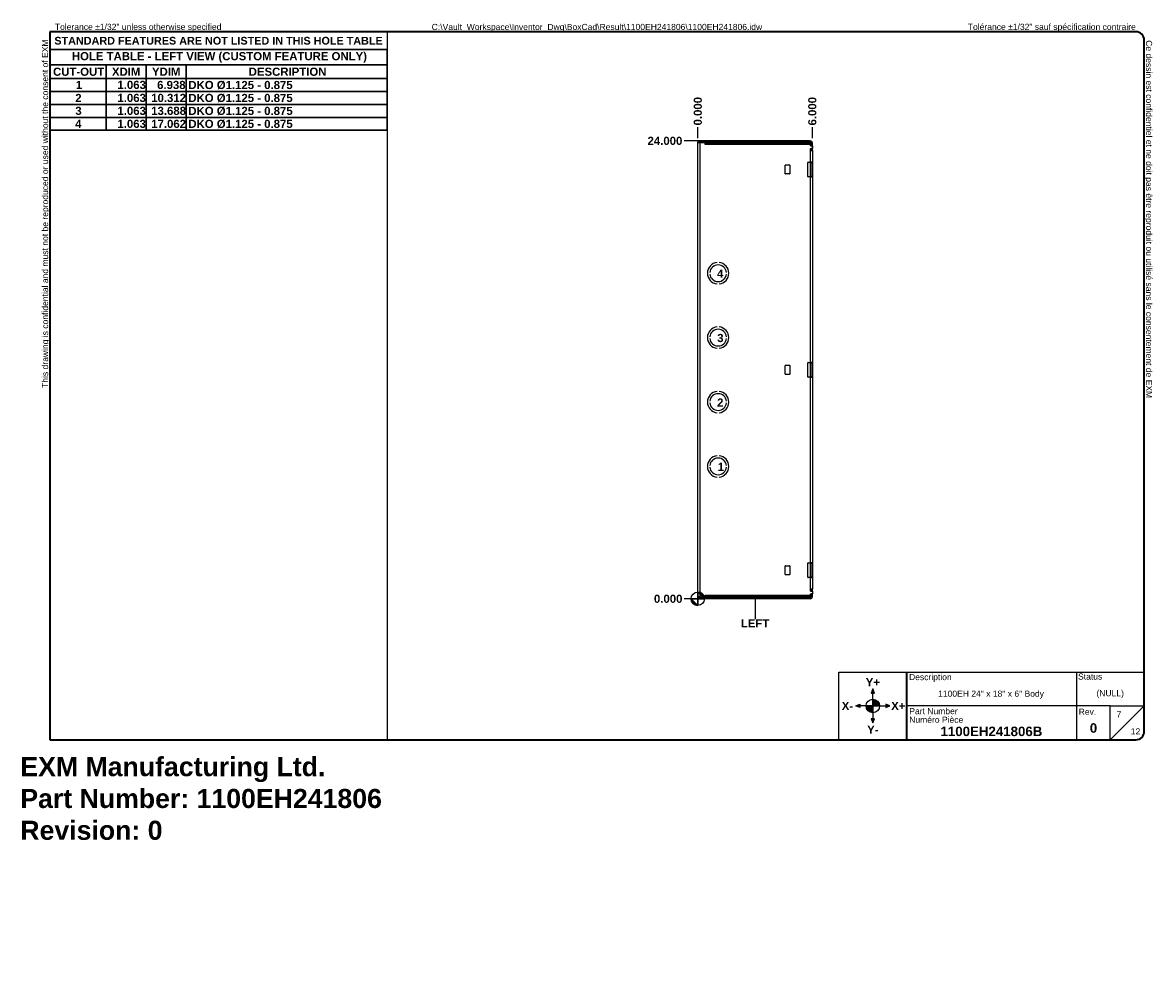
# Model space of a CAD drawing. Header units: inches. Extents: x 0.1 to 59.4, y -11 to 38.5.
import ezdxf

# ---------------------------------------------------------------- set-up
doc = ezdxf.new("R2010")
doc.units = ezdxf.units.IN
doc.header["$LTSCALE"] = 3.555556
doc.header["$MEASUREMENT"] = 0
doc.layers.get('0').update_dxf_attribs({"lineweight": 25})
for name, color, linetype, lineweight in [('Dimensions(ANSI)', 7, 'Continuous', 25), ('Sketch Geometry(ANSI)', 7, 'Continuous', 25), ('Symbols(ANSI)', 7, 'Continuous', 25), ('Visible Edges(ANSI)', 7, 'Continuous', 25), ('Visible Tangent Edges(ANSI)', 7, 'Continuous', 25)]:
    doc.layers.add(name, color=color, linetype=linetype, lineweight=lineweight)
doc.layers.add('Hatch', color=179, linetype='Continuous', lineweight=9, true_color=0x1e1e47)
doc.styles.add('Current-ANSI', font='arial.ttf')
doc.styles.add('Dimension-ANSI', font='arialbd.ttf')
doc.styles.get("Standard").update_dxf_attribs({"font": 'arialbd.ttf'})
doc.styles.add('Text Style44', font='arialbd.ttf')
doc.dimstyles.new('INCH-ANSI', dxfattribs={"dimscale": 3.555556, "dimtxt": 0.12, "dimasz": 0.098425, "dimexe": 0.04, "dimexo": 0.04, "dimgap": 0.031496, "dimtad": 0, "dimtih": 1, "dimtoh": 1, "dimdec": 3, "dimrnd": 1e-08, "dimzin": 0, "dimdsep": 46, "dimtxsty": 'Dimension-ANSI', "dimcen": 0.09, "dimdle": 0.312, "dimclrd": 179, "dimclre": 179, "dimclrt": 7, "dimadec": 1, "dimazin": 0, "dimtfac": 1, "dimtdec": 3, "dimtofl": 0, "dimtmove": 0, "dimatfit": 3, "dimfxl": 1, "dimtolj": 1, "dimtzin": 4, "dimlwd": 25, "dimlwe": 25, "dimarcsym": 0})
doc.dimstyles.new('INCH-ANSI-VERTICAL', dxfattribs={"dimscale": 3.555556, "dimtxt": 0.12, "dimasz": 0.098425, "dimexe": 0.04, "dimexo": 0.04, "dimgap": 0.031496, "dimtad": 0, "dimtih": 1, "dimtoh": 1, "dimdec": 3, "dimrnd": 1e-08, "dimzin": 0, "dimdsep": 46, "dimtxsty": 'Dimension-ANSI', "dimcen": 0.09, "dimdle": 0.312, "dimclrd": 179, "dimclre": 179, "dimclrt": 7, "dimadec": 1, "dimazin": 0, "dimtfac": 1, "dimtdec": 3, "dimtofl": 0, "dimtmove": 0, "dimatfit": 3, "dimfxl": 1, "dimtolj": 1, "dimtzin": 4, "dimlwd": 25, "dimlwe": 25, "dimarcsym": 0})

# ---------------------------------------------------------------- blocks, each defined once
blk = doc.blocks.new('Borders EXM - B (Inch) - B')
at = {"layer": 'Sketch Geometry(ANSI)', "linetype": 'Continuous', "lineweight": 35}
for p, q in [((16.438, 10.692), (0.437, 10.692)), ((0.437, 10.692), (0.437, 0.255)), ((16.562, 0.38), (16.562, 10.567)), ((0.437, 0.255), (16.438, 0.255))]:
    blk.add_line(p, q, dxfattribs=at)
at = {"layer": 'Sketch Geometry(ANSI)'}
for p, q in [((5.406, 10.692), (5.406, 0.255)), ((0.437, 10.428), (5.406, 10.428))]:
    blk.add_line(p, q, dxfattribs=at)
at = {"layer": 'Sketch Geometry(ANSI)', "linetype": 'Continuous', "lineweight": 35}
for centre, start, end in [((16.438, 10.567), 0, 90), ((16.438, 0.38), 270, 0)]:
    blk.add_arc(centre, 0.125, start, end, dxfattribs=at)
at = {"layer": 'Symbols(ANSI)', "color": 7, "char_height": 0.09, "attachment_point": 7, "style": 'Current-ANSI'}
for s, insert, rotation in [('This drawing is confidential and must not be reproduced or used without the consent of EXM', (0.437, 5.442), 90), ('Ce dessin est confidentiel et ne doit pas être reproduit ou utilisé sans le consentement de EXM', (16.562, 10.567), 270)]:
    blk.add_mtext(s, dxfattribs=dict(at, insert=insert, rotation=rotation))
for s, insert in [('Tolerance ±1/32" unless otherwise specified', (0.509, 10.692)), ('Tolérance ±1/32" sauf spécification contraire', (13.963, 10.692))]:
    blk.add_mtext(s, dxfattribs=dict(at, insert=insert))
at = {"layer": 'Symbols(ANSI)', "color": 7, "insert": (2.921, 10.559), "char_height": 0.114, "width": 4.96908, "attachment_point": 5, "style": 'Dimension-ANSI'}
blk.add_mtext('\\fArial|b1|i0;{\\H0.1140;STANDARD FEATURES ARE NOT LISTED IN THIS HOLE TABLE}', dxfattribs=at)
at = {"layer": 'Symbols(ANSI)', "color": 7, "style": 'Current-ANSI'}
blk.add_attdef('FILENAME_AND_PATH_001', (6.062, 10.718), '', height=0.09, dxfattribs=at)
blk = doc.blocks.new('Title Blocks EXM-2 - ANSI B')
at = {"layer": 'Hatch'}
for points in [[(12.725, 0.94), (12.75, 0.94), (12.75, 1)], [(12.775, 0.94), (12.75, 1), (12.75, 0.94)], [(12.56, 0.75), (12.56, 0.775), (12.5, 0.75)], [(12.56, 0.75), (12.5, 0.75), (12.56, 0.725)], [(12.94, 0.75), (13, 0.75), (12.94, 0.775)], [(12.94, 0.75), (12.94, 0.725), (13, 0.75)], [(12.75, 0.56), (12.725, 0.56), (12.75, 0.5)], [(12.75, 0.56), (12.75, 0.5), (12.775, 0.56)]]:
    blk.add_hatch(color=7, dxfattribs=at).paths.add_polyline_path(points)
h = blk.add_hatch(color=7, dxfattribs=at)
edge = h.paths.add_edge_path()
edge.add_line((12.75, 0.85), (12.75, 0.75))
edge.add_line((12.75, 0.75), (12.85, 0.75))
edge.add_arc((12.75, 0.75), 0.1, 0, 90)
h = blk.add_hatch(color=7, dxfattribs=at)
edge = h.paths.add_edge_path()
edge.add_line((12.75, 0.65), (12.75, 0.75))
edge.add_line((12.75, 0.75), (12.65, 0.75))
edge.add_arc((12.75, 0.75), 0.1, 180, 270)
at = {"layer": 'Sketch Geometry(ANSI)'}
for p, q in [((12.249, 1.25), (16.749, 1.25)), ((12.249, 0.25), (12.249, 1.25)), ((15.749, 1.25), (15.749, 0.75)), ((16.749, 1.25), (16.749, 0.375)), ((12.75, 1), (12.725, 0.94)), ((12.75, 0.85), (12.75, 1)), ((12.775, 0.94), (12.75, 1)), ((12.725, 0.94), (12.775, 0.94)), ((12.75, 0.75), (12.75, 0.85)), ((12.5, 0.75), (12.56, 0.775)), ((12.65, 0.75), (12.5, 0.75)), ((12.56, 0.725), (12.5, 0.75)), ((12.56, 0.775), (12.56, 0.725)), ((12.75, 0.75), (12.65, 0.75)), ((12.75, 0.75), (12.85, 0.75)), ((12.75, 0.75), (12.75, 0.65)), ((12.85, 0.75), (13, 0.75)), ((13, 0.75), (12.94, 0.775)), ((12.94, 0.775), (12.94, 0.725)), ((12.94, 0.725), (13, 0.75)), ((15.749, 0.75), (13.249, 0.75)), ((16.249, 0.75), (15.749, 0.75)), ((15.749, 0.75), (15.749, 0.25)), ((16.249, 0.25), (16.249, 0.75)), ((16.249, 0.75), (16.749, 0.75)), ((16.249, 0.25), (16.749, 0.75)), ((12.775, 0.56), (12.725, 0.56)), ((12.725, 0.56), (12.75, 0.5)), ((12.75, 0.65), (12.75, 0.5)), ((12.75, 0.5), (12.775, 0.56)), ((13.249, 0.25), (12.249, 0.25)), ((16.624, 0.25), (13.249, 0.25))]:
    blk.add_line(p, q, dxfattribs=at)
at = {"layer": 'Sketch Geometry(ANSI)', "linetype": 'Continuous', "lineweight": 35}
blk.add_line((13.249, 0.25), (13.249, 1.25), dxfattribs=at)
at = {"layer": 'Sketch Geometry(ANSI)'}
blk.add_circle((12.75, 0.75), 0.1, dxfattribs=at)
blk.add_arc((16.624, 0.375), 0.125, 270, 0, dxfattribs=at)
at = {"layer": 'Symbols(ANSI)', "color": 7}
for s, insert, char_height, attachment_point, style in [('Description', (13.283, 1.103), 0.09, 7, 'Current-ANSI'), ('Status', (15.774, 1.137), 0.09, 7, 'Current-ANSI'), ('\\fArial|b1|i0;Y+', (12.75, 1.1), 0.12, 5, 'Dimension-ANSI'), ('\\fArial|b1|i0;X-', (12.375, 0.75), 0.12, 5, 'Dimension-ANSI'), ('\\fArial|b1|i0;X+', (13.125, 0.75), 0.12, 5, 'Dimension-ANSI'), ('Part Number', (13.287, 0.627), 0.09, 7, 'Current-ANSI'), ('Numéro Pièce', (13.286, 0.5), 0.09, 7, 'Current-ANSI'), ('\\fArial|b1|i0;Y-', (12.75, 0.4), 0.12, 5, 'Dimension-ANSI')]:
    blk.add_mtext(s, dxfattribs=dict(at, insert=insert, char_height=char_height, attachment_point=attachment_point, style=style))
at = {"layer": 'Symbols(ANSI)', "color": 7, "insert": (15.783, 0.618), "char_height": 0.09, "width": 0.25854, "attachment_point": 7, "style": 'Current-ANSI'}
blk.add_mtext('Rev.', dxfattribs=at)
at = {"layer": 'Symbols(ANSI)', "color": 7}
for tag, p, height, style in [('IDW_DESC_IAM_001', (13.712, 0.886), 0.09, 'Current-ANSI'), ('DESIGN_STATE_001', (16.045, 0.893), 0.09, 'Current-ANSI'), ('Sheet_Number_001', (16.341, 0.58), 0.09, 'Current-ANSI'), ('IDW_NAME_IAM_001', (13.747, 0.305), 0.14, 'Text Style44'), ('IDW_REV_001', (15.947, 0.355), 0.14, 'Text Style44'), ('Number_of_sheets_001', (16.551, 0.33), 0.09, 'Current-ANSI')]:
    blk.add_attdef(tag, p, '', height=height, dxfattribs=dict(at, style=style))
blk = doc.blocks.new('Origin Indicator Symbol4')
at = {"layer": 'Dimensions(ANSI)'}
h = blk.add_hatch(color=7, dxfattribs=at)
edge = h.paths.add_edge_path(flags=0)
edge.add_line((9.984, 2.235), (9.886, 2.334))
edge.add_arc((9.984, 2.334), 0.0984, 180, 270)
h = blk.add_hatch(color=7, dxfattribs=at)
edge = h.paths.add_edge_path(flags=0)
edge.add_line((9.984, 2.432), (10.083, 2.334))
edge.add_arc((9.984, 2.334), 0.0984, 0, 90)
at = {"layer": 'Dimensions(ANSI)', "color": 7, "linetype": 'Continuous'}
for p, q in [((9.984, 2.235), (9.886, 2.334)), ((9.984, 2.432), (10.083, 2.334))]:
    blk.add_line(p, q, dxfattribs=at)
at = {"layer": 'Dimensions(ANSI)', "color": 7, "linetype": 'Continuous', "flags": 128}
for points in [[(9.984, 2.334), (9.984, 2.235), (9.886, 2.334), (9.984, 2.334)], [(9.984, 2.334), (9.886, 2.334), (9.984, 2.334), (9.984, 2.334)], [(9.984, 2.334), (10.083, 2.334), (9.984, 2.432), (9.984, 2.334)], [(9.984, 2.334), (9.984, 2.432), (9.984, 2.235), (9.984, 2.334)]]:
    blk.add_lwpolyline(points, dxfattribs=at)
at = {"layer": 'Dimensions(ANSI)', "color": 7, "linetype": 'Continuous'}
blk.add_circle((9.984, 2.334), 0.0984, dxfattribs=at)
for start, end in [(180, 270), (0, 90)]:
    blk.add_arc((9.984, 2.334), 0.0984, start, end, dxfattribs=at)
at = {"layer": 'Dimensions(ANSI)', "color": 7}
for points in [[(9.984, 2.334), (9.984, 2.235), (9.886, 2.334), (9.984, 2.334)], [(9.984, 2.334), (9.886, 2.334), (9.984, 2.334)], [(9.984, 2.334), (10.083, 2.334), (9.984, 2.432), (9.984, 2.334)], [(9.984, 2.334), (9.984, 2.432), (9.984, 2.235), (9.984, 2.334)]]:
    blk.add_solid(points, dxfattribs=at)
blk = doc.blocks.new('Leader Text13')
at = {"layer": 'Symbols(ANSI)', "color": 7, "insert": (10.278, 4.218), "char_height": 0.12, "attachment_point": 7, "style": 'Dimension-ANSI'}
blk.add_mtext('1', dxfattribs=at)
blk = doc.blocks.new('Leader Text14')
at = {"layer": 'Symbols(ANSI)', "color": 7, "insert": (10.268, 5.167), "char_height": 0.12, "attachment_point": 7, "style": 'Dimension-ANSI'}
blk.add_mtext('2', dxfattribs=at)
blk = doc.blocks.new('Leader Text15')
at = {"layer": 'Symbols(ANSI)', "color": 7, "insert": (10.27, 6.116), "char_height": 0.12, "attachment_point": 7, "style": 'Dimension-ANSI'}
blk.add_mtext('3', dxfattribs=at)
blk = doc.blocks.new('Leader Text16')
at = {"layer": 'Symbols(ANSI)', "color": 7, "insert": (10.267, 7.066), "char_height": 0.12, "attachment_point": 7, "style": 'Dimension-ANSI'}
blk.add_mtext('4', dxfattribs=at)
blk = doc.blocks.new('Table6')
at = {"layer": 'Symbols(ANSI)', "color": 7, "lineweight": 30}
for p, q in [((0.438, 10.428), (5.406, 10.428)), ((0.438, 10.428), (0.438, 10.202)), ((5.406, 10.428), (5.406, 10.202)), ((0.438, 10.202), (5.406, 10.202)), ((0.438, 10.202), (0.438, 10.003)), ((1.264, 10.202), (1.264, 10.003)), ((1.855, 10.202), (1.855, 10.003)), ((2.445, 10.202), (2.445, 10.003)), ((5.406, 10.202), (5.406, 10.003)), ((0.438, 10.003), (5.406, 10.003)), ((0.438, 10.003), (0.438, 9.239)), ((1.264, 10.003), (1.264, 9.239)), ((1.855, 10.003), (1.855, 9.239)), ((2.445, 10.003), (2.445, 9.239)), ((5.406, 10.003), (5.406, 9.239)), ((0.438, 9.812), (5.406, 9.812)), ((0.438, 9.621), (5.406, 9.621)), ((0.438, 9.43), (5.406, 9.43)), ((0.438, 9.239), (5.406, 9.239))]:
    blk.add_line(p, q, dxfattribs=at)
at = {"layer": 'Symbols(ANSI)', "color": 7, "char_height": 0.12, "attachment_point": 7, "style": 'Dimension-ANSI'}
for s, insert in [('HOLE TABLE - LEFT VIEW (CUSTOM FEATURE ONLY)', (0.76, 10.236)), ('CUT-OUT', (0.482, 10.041)), ('XDIM', (1.35, 10.043)), ('YDIM', (1.94, 10.043)), ('DESCRIPTION', (3.366, 10.041)), ('1', (0.818, 9.848)), ('1.063', (1.431, 9.847)), ('6.938', (2.016, 9.846)), ('DKO Ø1.125 - 0.875', (2.476, 9.841)), ('2', (0.809, 9.656)), ('1.063', (1.431, 9.655)), ('10.312', (1.929, 9.655)), ('DKO Ø1.125 - 0.875', (2.476, 9.65)), ('3', (0.811, 9.464)), ('1.063', (1.431, 9.464)), ('13.688', (1.929, 9.464)), ('DKO Ø1.125 - 0.875', (2.476, 9.459)), ('4', (0.808, 9.274)), ('1.063', (1.431, 9.273)), ('17.062', (1.929, 9.273)), ('DKO Ø1.125 - 0.875', (2.476, 9.268))]:
    blk.add_mtext(s, dxfattribs=dict(at, insert=insert))
blk = doc.blocks.new('*D23')
at = {"layer": 'Defpoints', "color": 0, "linetype": 'Continuous', "transparency": 16777216}
for p in [(35.5, 33.02), (35.5, 32.297), (35.5, 32.297)]:
    blk.add_point(p, dxfattribs=at)
at = {"layer": 'Dimensions(ANSI)', "color": 179, "linetype": 'Continuous', "lineweight": 25, "true_color": 0x262658, "transparency": 16777216}
blk.add_line((35.5, 32.44), (35.5, 33.02), dxfattribs=at)
at = {"layer": 'Dimensions(ANSI)', "color": 7, "linetype": 'Continuous', "lineweight": 25, "transparency": 16777216, "insert": (35.5, 33.851), "char_height": 0.4267, "attachment_point": 5, "rotation": 90, "style": 'Dimension-ANSI'}
blk.add_mtext('\\A1;0.000', dxfattribs=at)
blk = doc.blocks.new('*D24')
at = {"layer": 'Defpoints', "color": 0, "linetype": 'Continuous', "transparency": 16777216}
for p in [(41.5, 33.02), (35.5, 32.297), (41.5, 32.297)]:
    blk.add_point(p, dxfattribs=at)
at = {"layer": 'Dimensions(ANSI)', "color": 179, "linetype": 'Continuous', "lineweight": 25, "true_color": 0x262658, "transparency": 16777216}
blk.add_line((41.5, 32.44), (41.5, 33.02), dxfattribs=at)
at = {"layer": 'Dimensions(ANSI)', "color": 7, "linetype": 'Continuous', "lineweight": 25, "transparency": 16777216, "insert": (41.5, 33.85), "char_height": 0.4267, "attachment_point": 5, "rotation": 90, "style": 'Dimension-ANSI'}
blk.add_mtext('\\A1;6.000', dxfattribs=at)
blk = doc.blocks.new('*D25')
at = {"layer": 'Defpoints', "color": 0, "linetype": 'Continuous', "transparency": 16777216}
for p in [(34.777, 8.297), (35.5, 8.297), (35.5, 8.297)]:
    blk.add_point(p, dxfattribs=at)
at = {"layer": 'Dimensions(ANSI)', "color": 179, "linetype": 'Continuous', "lineweight": 25, "true_color": 0x262658, "transparency": 16777216}
blk.add_line((35.357, 8.297), (34.777, 8.297), dxfattribs=at)
at = {"layer": 'Dimensions(ANSI)', "color": 7, "linetype": 'Continuous', "lineweight": 25, "transparency": 16777216, "insert": (33.946, 8.297), "char_height": 0.4267, "attachment_point": 5, "style": 'Dimension-ANSI'}
blk.add_mtext('\\A1;0.000', dxfattribs=at)
blk = doc.blocks.new('*D26')
at = {"layer": 'Defpoints', "color": 0, "linetype": 'Continuous', "transparency": 16777216}
for p in [(34.777, 32.297), (41.5, 32.297), (35.5, 8.297)]:
    blk.add_point(p, dxfattribs=at)
at = {"layer": 'Dimensions(ANSI)', "color": 179, "linetype": 'Continuous', "lineweight": 25, "true_color": 0x262658, "transparency": 16777216}
blk.add_line((41.357, 32.297), (34.777, 32.297), dxfattribs=at)
at = {"layer": 'Dimensions(ANSI)', "color": 7, "linetype": 'Continuous', "lineweight": 25, "transparency": 16777216, "insert": (33.776, 32.297), "char_height": 0.4267, "attachment_point": 5, "style": 'Dimension-ANSI'}
blk.add_mtext('\\A1;24.000', dxfattribs=at)
blk = doc.blocks.new('LEFT')
at = {"layer": 'Sketch Geometry(ANSI)'}
blk.add_line((0, 0.15), (0, -0.15), dxfattribs=at)
at = {"layer": 'Symbols(ANSI)', "color": 7, "insert": (0, -0.212), "char_height": 0.12, "attachment_point": 5, "style": 'Dimension-ANSI'}
blk.add_mtext('\\fArial|b1|i0;LEFT', dxfattribs=at)

msp = doc.modelspace()

# ---------------------------------------------------------------- linework, layer by layer
at = {"layer": 'Visible Edges(ANSI)'}
for p, q in [((35.5985, 32.1985), (35.4995, 32.1985)), ((35.4995, 8.3965), (35.4995, 32.1985)), ((35.5985, 32.2975), (41.4005, 32.2975)), ((35.5985, 32.2975), (35.5985, 32.2295)), ((35.5985, 32.2295), (41.4005, 32.2295)), ((35.8919, 32.1985), (35.5985, 32.1985)), ((35.8919, 32.0993), (35.8919, 32.1985)), ((35.8921, 32.0993), (35.8919, 32.0993)), ((35.8921, 32.1985), (41.4005, 32.1985)), ((35.8921, 32.1985), (35.8921, 32.0995)), ((35.8921, 32.0995), (35.8921, 32.0993)), ((41.4005, 32.1985), (41.4005, 32.0995)), ((41.4005, 32.0325), (41.4005, 32.0995)), ((41.4005, 32.0325), (41.4995, 32.0325)), ((41.4315, 32.1985), (41.4315, 32.0425)), ((41.4315, 32.0325), (41.4315, 32.0425)), ((41.4315, 32.0425), (41.4995, 32.0425)), ((41.4995, 32.0425), (41.4995, 32.1985)), ((41.4995, 32.0425), (41.4995, 32.0325)), ((41.4995, 32.0325), (41.4995, 31.9025)), ((41.4005, 31.9025), (41.4995, 31.9025)), ((41.4005, 31.7965), (41.4005, 31.9025)), ((41.4995, 31.7965), (41.4005, 31.7965)), ((41.4315, 31.8925), (41.4315, 31.9025)), ((41.4995, 31.8925), (41.4315, 31.8925)), ((41.4315, 31.8925), (41.4315, 31.7975)), ((41.4315, 31.7975), (41.4995, 31.7975)), ((41.4995, 31.9025), (41.4995, 31.8925)), ((41.4995, 31.7975), (41.4995, 31.8925)), ((41.4995, 31.7965), (41.4995, 31.1803)), ((40.0822, 30.577), (40.0822, 31.0179)), ((40.098, 31.0337), (40.3106, 31.0337)), ((40.3263, 31.0179), (40.3263, 30.577)), ((41.2633, 30.4303), (41.2633, 31.1646)), ((41.2791, 31.1803), (41.4005, 31.1803)), ((41.4995, 31.1803), (41.4005, 31.1803)), ((41.4315, 31.1803), (41.4315, 31.1646)), ((41.4315, 30.4303), (41.4315, 31.1646)), ((41.4995, 31.1646), (41.4995, 31.1803)), ((41.4995, 31.1646), (41.4995, 30.4303)), ((40.3106, 30.5612), (40.098, 30.5612)), ((41.4005, 30.4146), (41.2791, 30.4146)), ((41.4005, 30.4146), (41.4995, 30.4146)), ((41.4315, 30.4303), (41.4315, 30.4146)), ((41.4995, 30.4146), (41.4995, 30.4303)), ((41.4995, 30.4146), (41.4995, 20.6803)), ((36.5126, 25.9197), (36.5126, 25.9196)), ((36.6125, 25.9196), (36.6125, 25.9197)), ((36.127, 25.3995), (36.1269, 25.3995)), ((36.1269, 25.3195), (36.127, 25.3195)), ((36.9982, 25.3995), (36.9981, 25.3995)), ((36.9981, 25.3195), (36.9982, 25.3195)), ((36.5126, 24.7993), (36.5125, 24.7992)), ((36.6125, 24.7992), (36.6125, 24.7993)), ((36.5126, 22.5457), (36.5126, 22.5456)), ((36.6125, 22.5456), (36.6125, 22.5457)), ((36.127, 22.0255), (36.1269, 22.0255)), ((36.1269, 21.9455), (36.127, 21.9455)), ((36.9982, 22.0255), (36.9981, 22.0255)), ((36.9981, 21.9455), (36.9982, 21.9455)), ((36.5126, 21.4253), (36.5125, 21.4252)), ((36.6125, 21.4252), (36.6125, 21.4253)), ((40.0822, 20.077), (40.0822, 20.5179)), ((40.098, 20.5337), (40.3106, 20.5337)), ((40.3263, 20.5179), (40.3263, 20.077)), ((41.2633, 19.9303), (41.2633, 20.6646)), ((41.2791, 20.6803), (41.4005, 20.6803)), ((41.4995, 20.6803), (41.4005, 20.6803)), ((41.4315, 20.6803), (41.4315, 20.6646)), ((41.4315, 19.9303), (41.4315, 20.6646)), ((41.4995, 20.6646), (41.4995, 20.6803)), ((41.4995, 20.6646), (41.4995, 19.9303)), ((40.3106, 20.0612), (40.098, 20.0612)), ((41.4005, 19.9146), (41.2791, 19.9146)), ((41.4005, 19.9146), (41.4995, 19.9146)), ((41.4315, 19.9303), (41.4315, 19.9146)), ((41.4995, 19.9146), (41.4995, 19.9303)), ((41.4995, 19.9146), (41.4995, 10.1803)), ((36.5126, 19.1697), (36.5126, 19.1696)), ((36.6125, 19.1696), (36.6125, 19.1697)), ((36.127, 18.6495), (36.1269, 18.6495)), ((36.1269, 18.5695), (36.127, 18.5695)), ((36.9982, 18.6495), (36.9981, 18.6495)), ((36.9981, 18.5695), (36.9982, 18.5695)), ((36.5126, 18.0493), (36.5125, 18.0492)), ((36.6125, 18.0492), (36.6125, 18.0493)), ((36.5126, 15.7957), (36.5126, 15.7956)), ((36.6125, 15.7956), (36.6125, 15.7957)), ((36.127, 15.2755), (36.1269, 15.2755)), ((36.1269, 15.1955), (36.127, 15.1955)), ((36.9982, 15.2755), (36.9981, 15.2755)), ((36.9981, 15.1955), (36.9982, 15.1955)), ((36.5126, 14.6753), (36.5125, 14.6752)), ((36.6125, 14.6752), (36.6125, 14.6753)), ((41.2633, 9.4303), (41.2633, 10.1646)), ((41.2791, 10.1803), (41.4005, 10.1803)), ((41.4995, 10.1803), (41.4005, 10.1803)), ((41.4315, 10.1803), (41.4315, 10.1646)), ((41.4315, 9.4303), (41.4315, 10.1646)), ((41.4995, 10.1646), (41.4995, 10.1803)), ((41.4995, 10.1646), (41.4995, 9.4303)), ((40.0822, 9.577), (40.0822, 10.0179)), ((40.098, 10.0337), (40.3106, 10.0337)), ((40.3106, 9.5612), (40.098, 9.5612)), ((40.3263, 10.0179), (40.3263, 9.577)), ((41.4005, 9.4146), (41.2791, 9.4146)), ((41.4005, 9.4146), (41.4995, 9.4146)), ((41.4315, 9.4303), (41.4315, 9.4146)), ((41.4995, 9.4146), (41.4995, 9.4303)), ((41.4995, 9.4146), (41.4995, 8.7985)), ((35.5985, 8.3965), (35.4995, 8.3965)), ((35.5985, 8.3965), (35.8919, 8.3965)), ((41.4005, 8.3655), (35.5985, 8.3655)), ((35.5985, 8.3655), (35.5985, 8.2975)), ((41.4005, 8.2975), (35.5985, 8.2975)), ((35.8919, 8.3965), (35.8919, 8.4957)), ((35.8919, 8.4957), (35.8921, 8.4957)), ((35.8921, 8.4957), (35.8921, 8.4955)), ((35.8921, 8.3965), (35.8921, 8.4955)), ((41.4005, 8.3965), (35.8921, 8.3965)), ((41.4005, 8.6925), (41.4005, 8.7985)), ((41.4005, 8.7985), (41.4995, 8.7985)), ((41.4005, 8.6925), (41.4995, 8.6925)), ((41.4005, 8.5625), (41.4995, 8.5625)), ((41.4005, 8.4955), (41.4005, 8.5625)), ((41.4005, 8.3965), (41.4005, 8.4955)), ((41.4995, 8.7975), (41.4315, 8.7975)), ((41.4315, 8.7975), (41.4315, 8.7025)), ((41.4315, 8.6925), (41.4315, 8.7025)), ((41.4315, 8.7025), (41.4995, 8.7025)), ((41.4315, 8.5525), (41.4315, 8.5625)), ((41.4995, 8.5525), (41.4315, 8.5525)), ((41.4315, 8.5525), (41.4315, 8.3965)), ((41.4995, 8.7025), (41.4995, 8.7975)), ((41.4995, 8.7025), (41.4995, 8.6925)), ((41.4995, 8.6925), (41.4995, 8.5625)), ((41.4995, 8.5625), (41.4995, 8.5525)), ((41.4995, 8.3965), (41.4995, 8.5525))]:
    msp.add_line(p, q, dxfattribs=at)
for centre, radius, start, end in [((41.4005, 32.1985), 0.099, 0, 90), ((41.4005, 32.1985), 0.031, 0, 90), ((40.098, 31.0179), 0.0157, 90, 180), ((40.3106, 31.0179), 0.0157, 0, 90), ((41.2791, 31.1646), 0.0157, 90, 180), ((40.098, 30.577), 0.0157, 180, 270), ((40.3106, 30.577), 0.0157, 270, 0), ((41.2791, 30.4303), 0.0157, 180, 270), ((36.5625, 25.3595), 0.5625, 95.094636, 264.900311), ((36.5625, 25.3595), 0.5624, 95.094636, 264.900311), ((36.5625, 25.3595), 0.4375, 5.245797, 174.754203), ((36.5625, 25.3595), 0.4374, 5.247, 174.753), ((36.5625, 25.3595), 0.5625, 275.099689, 84.905364), ((36.5625, 25.3595), 0.5624, 275.099689, 84.905364), ((36.5625, 25.3595), 0.4375, 185.245797, 354.754203), ((36.5625, 25.3595), 0.4374, 185.247, 354.753), ((36.5625, 21.9855), 0.5625, 95.094636, 264.900311), ((36.5625, 21.9855), 0.5624, 95.094636, 264.900311), ((36.5625, 21.9855), 0.5625, 275.099689, 84.905364), ((36.5625, 21.9855), 0.5624, 275.099689, 84.905364), ((36.5625, 21.9855), 0.4375, 5.245797, 174.754203), ((36.5625, 21.9855), 0.4375, 185.245797, 354.754203), ((36.5625, 21.9855), 0.4374, 5.247, 174.753), ((36.5625, 21.9855), 0.4374, 185.247, 354.753), ((40.098, 20.5179), 0.0157, 90, 180), ((40.3106, 20.5179), 0.0157, 0, 90), ((41.2791, 20.6646), 0.0157, 90, 180), ((40.098, 20.077), 0.0157, 180, 270), ((40.3106, 20.077), 0.0157, 270, 0), ((41.2791, 19.9303), 0.0157, 180, 270), ((36.5625, 18.6095), 0.5625, 95.094636, 264.900311), ((36.5625, 18.6095), 0.5624, 95.094636, 264.900311), ((36.5625, 18.6095), 0.4375, 5.245797, 174.754203), ((36.5625, 18.6095), 0.4374, 5.247, 174.753), ((36.5625, 18.6095), 0.5625, 275.099689, 84.905364), ((36.5625, 18.6095), 0.5624, 275.099689, 84.905364), ((36.5625, 18.6095), 0.4375, 185.245797, 354.754203), ((36.5625, 18.6095), 0.4374, 185.247, 354.753), ((36.5625, 15.2355), 0.5625, 95.094636, 264.900311), ((36.5625, 15.2355), 0.5624, 95.094636, 264.900311), ((36.5625, 15.2355), 0.4375, 5.245797, 174.754203), ((36.5625, 15.2355), 0.4374, 5.247, 174.753), ((36.5625, 15.2355), 0.5625, 275.099689, 84.905364), ((36.5625, 15.2355), 0.5624, 275.099689, 84.905364), ((36.5625, 15.2355), 0.4375, 185.245797, 354.754203), ((36.5625, 15.2355), 0.4374, 185.247, 354.753), ((41.2791, 10.1646), 0.0157, 90, 180), ((40.098, 10.0179), 0.0157, 90, 180), ((40.098, 9.577), 0.0157, 180, 270), ((40.3106, 10.0179), 0.0157, 0, 90), ((40.3106, 9.577), 0.0157, 270, 0), ((41.2791, 9.4303), 0.0157, 180, 270), ((41.4005, 8.3965), 0.031, 270, 0), ((41.4005, 8.3965), 0.099, 270, 0)]:
    msp.add_arc(centre, radius, start, end, dxfattribs=at)
for points, knots in [([(35.4995, 32.1985), (35.4995, 32.2061), (35.5004, 32.2137), (35.5057, 32.236), (35.5126, 32.2499), (35.5321, 32.2735), (35.5445, 32.2828), (35.5711, 32.2946), (35.5847, 32.2975), (35.5985, 32.2975)], [0, 0, 0, 0, 0.06891209, 0.06891209, 0.20713466, 0.20713466, 0.34535266, 0.34535266, 0.46998596, 0.46998596, 0.46998596, 0.46998596]), ([(35.5985, 32.2295), (35.5945, 32.2295), (35.5904, 32.2287), (35.581, 32.2248), (35.5762, 32.2208), (35.5694, 32.2106), (35.5675, 32.2046), (35.5675, 32.1985)], [0, 0, 0, 0, 0.07028319, 0.07028319, 0.17612391, 0.17612391, 0.28196585, 0.28196585, 0.28196585, 0.28196585]), ([(35.5985, 8.2975), (35.5909, 8.2975), (35.5833, 8.2983), (35.561, 8.3036), (35.5471, 8.3105), (35.5236, 8.33), (35.5142, 8.3424), (35.5024, 8.369), (35.4995, 8.3827), (35.4995, 8.3965)], [0, 0, 0, 0, 0.06891209, 0.06891209, 0.20713466, 0.20713466, 0.34535266, 0.34535266, 0.46998596, 0.46998596, 0.46998596, 0.46998596]), ([(35.5675, 8.3965), (35.5675, 8.3924), (35.5683, 8.3884), (35.5722, 8.3789), (35.5762, 8.3741), (35.5864, 8.3673), (35.5924, 8.3655), (35.5985, 8.3655)], [0, 0, 0, 0, 0.07028319, 0.07028319, 0.17612391, 0.17612391, 0.28196585, 0.28196585, 0.28196585, 0.28196585])]:
    msp.add_open_spline(points, degree=3, knots=knots, dxfattribs=at)
at = {"layer": 'Visible Tangent Edges(ANSI)'}
for p, q in [((35.5985, 32.1985), (35.5985, 8.3965)), ((41.4005, 32.0995), (35.8921, 32.0995)), ((41.4005, 32.2295), (41.4005, 32.2975)), ((41.4995, 32.1985), (41.4315, 32.1985)), ((41.4005, 31.1803), (41.4005, 31.7965)), ((41.4005, 30.4146), (41.4005, 31.1803)), ((41.4315, 31.1646), (41.4995, 31.1646)), ((41.4005, 20.6803), (41.4005, 30.4146)), ((41.4995, 30.4303), (41.4315, 30.4303)), ((41.4005, 19.9146), (41.4005, 20.6803)), ((41.4315, 20.6646), (41.4995, 20.6646)), ((41.4005, 10.1803), (41.4005, 19.9146)), ((41.4995, 19.9303), (41.4315, 19.9303)), ((41.4005, 9.4146), (41.4005, 10.1803)), ((41.4315, 10.1646), (41.4995, 10.1646)), ((41.4005, 8.7985), (41.4005, 9.4146)), ((41.4995, 9.4303), (41.4315, 9.4303)), ((35.8921, 8.4955), (41.4005, 8.4955)), ((41.4005, 8.2975), (41.4005, 8.3655)), ((41.4315, 8.3965), (41.4995, 8.3965))]:
    msp.add_line(p, q, dxfattribs=at)

# ---------------------------------------------------------------- block references
at = {"xscale": 3.555555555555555, "yscale": 3.555555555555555, "zscale": 3.555555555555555}
for name, p, values in [('Borders EXM - B (Inch) - B', (0, 0), {'FILENAME_AND_PATH_001': 'C:\\Vault_Workspace\\Inventor_Dwg\\BoxCad\\Result\\1100EH241806\\1100EH241806.idw'}), ('Title Blocks EXM-2 - ANSI B', (-0.6625, 0.0162), {'IDW_REV_001': '0', 'Sheet_Number_001': '7', 'Number_of_sheets_001': '12', 'IDW_DESC_IAM_001': '1100EH 24" x 18" x 6" Body', 'DESIGN_STATE_001': '(NULL)', 'IDW_NAME_IAM_001': '1100EH241806B'})]:
    msp.add_blockref(name, p, dxfattribs=at).add_auto_attribs(values)
for name, p in [('Table6', (0, 0)), ('LEFT', (38.4995, 7.7655))]:
    msp.add_blockref(name, p, dxfattribs=at)
at = {"layer": 'Dimensions(ANSI)', "xscale": 3.555555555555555, "yscale": 3.555555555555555, "zscale": 3.555555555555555}
msp.add_blockref('Origin Indicator Symbol4', (0, 0), dxfattribs=at)
at = {"layer": 'Symbols(ANSI)', "xscale": 3.555555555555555, "yscale": 3.555555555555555, "zscale": 3.555555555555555}
for name in ['Leader Text16', 'Leader Text15', 'Leader Text14', 'Leader Text13']:
    msp.add_blockref(name, (0, 0), dxfattribs=at)

# ---------------------------------------------------------------- texts
at = {"insert": (0, 0), "char_height": 1, "attachment_point": 1}
msp.add_mtext_dynamic_manual_height_columns('EXM Manufacturing Ltd.\\PPart Number: 1100EH241806\\PRevision: 0', width=6.990976, gutter_width=1, heights=[0], dxfattribs=at).dxf.set("width", 100)

# ---------------------------------------------------------------- dimensions: what is measured, and where the dimension line sits
at = {"layer": 'Dimensions(ANSI)', "color": 179, "linetype": 'Continuous', "lineweight": 25, "true_color": 0x262658}
for feature_location, offset, dtype, origin, dimstyle, picture, middle in [((35.4995429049, 32.2974628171), (0, 0.7225707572), 1, (35.4995429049, 32.2974628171), 'INCH-ANSI-VERTICAL', '*D23', (35.4995429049, 33.8506007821)), ((41.4995, 32.2975), (0, 0.7226), 1, (35.4995, 32.2975), 'INCH-ANSI-VERTICAL', '*D24', (41.4995, 33.8505)), ((41.4995, 32.2975), (-6.7226, 0), 0, (35.4995, 8.2975), 'INCH-ANSI', '*D26', (33.7756, 32.2975)), ((35.4995429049, 8.2974628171), (-0.7225772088, 0), 0, (35.4995429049, 8.2974628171), 'INCH-ANSI', '*D25', (33.9463984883, 8.2974628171))]:
    dim = msp.add_ordinate_dim(feature_location=feature_location, offset=offset, dtype=dtype, origin=origin, dimstyle=dimstyle, override={"dimgap": 0.031496, "dimtad": 0, "dimdec": 3, "dimtol": 0, "dimlim": 0, "dimtp": 0, "dimtm": 0, "dimtdec": 3}, dxfattribs=at)
    dim.commit()
    dim.dimension.update_dxf_attribs({"geometry": picture, "text_midpoint": middle})

doc.saveas('drawing.dxf')
